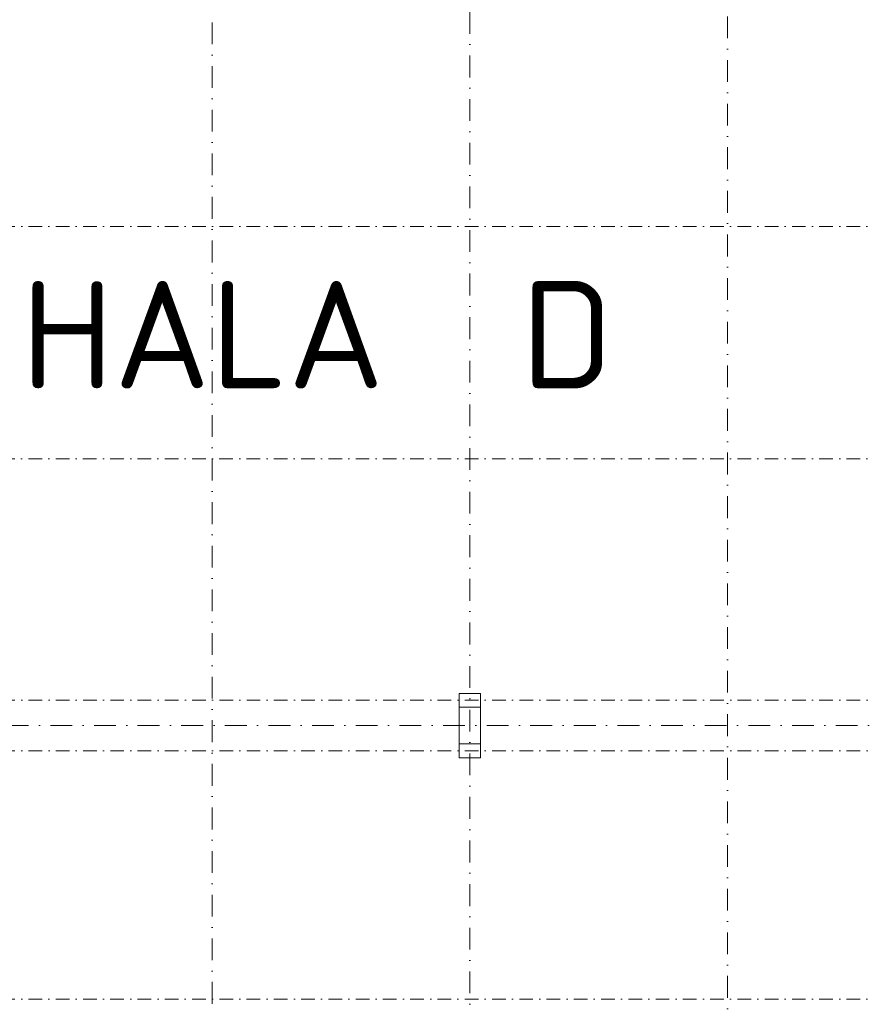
# Model space of a CAD drawing. Header units: millimetres. Extents: x -916886 to 3713765, y -2985421 to 1675785.
# Tile 55 of 256: x 835578 to 855227, y 56885 to 79825. Entities that reach past the tile are written whole.
import ezdxf
from ezdxf import colors
from ezdxf.entities.mleader import LeaderData, LeaderLine
from ezdxf.math import Vec2, Vec3

# ---------------------------------------------------------------- set-up
doc = ezdxf.new("R2010")
doc.units = ezdxf.units.MM
doc.linetypes.add('DASHDOT', pattern=[25.4, 12.7, -6.35, 0, -6.35])
doc.linetypes.add('ČERCHOVANÁ', pattern=[25.4, 12.7, -6.35, 0, -6.35])
doc.layers.add('A99_N_kce-pohl', color=1, linetype='Continuous', lineweight=9)
doc.layers.add('A99_N_txt-popis-50 @ 200', color=240, linetype='Continuous', lineweight=9)
doc.styles.add('A99_popis', font='isocpeur.ttf')
doc.styles.add('ad_popis 100', font='isocpeur.ttf', dxfattribs={"height": 200})

msp = doc.modelspace()

# ---------------------------------------------------------------- linework, layer by layer
at = {"layer": 'A99_N_kce-pohl', "color": 7, "linetype": 'ČERCHOVANÁ', "lineweight": 9, "ltscale": 25}
msp.add_line((828162.5, 75005.3), (948512.5, 75005.3), dxfattribs=at)
at = {"layer": 'A99_N_kce-pohl', "color": 7, "linetype": 'DASHDOT', "ltscale": 25}
for p, q in [((821812.5, 63970), (954862.5, 63970)), ((821812.5, 62790), (966862.5, 62790))]:
    msp.add_line(p, q, dxfattribs=at)
at = {"layer": 'A99_N_kce-pohl', "color": 7, "linetype": 'DASHDOT', "ltscale": 40}
msp.add_line((966862.5, 63380), (820042.5, 63380), dxfattribs=at)
at = {"layer": 'A99_N_kce-pohl', "color": 7, "linetype": 'ČERCHOVANÁ', "lineweight": 9, "ltscale": 25}
msp.add_lwpolyline([(948512.5, 69594.7), (828162.5, 69594.7)], dxfattribs=at)
at = {"layer": 'A99_N_kce-pohl', "color": 7, "linetype": 'Continuous', "ltscale": 2}
msp.add_lwpolyline([(846312.5, 62630), (845812.5, 62630), (845812.5, 64130), (846312.5, 64130)], close=True, dxfattribs=at)
msp.add_lwpolyline([(846312.5, 62630), (845812.5, 62630), (845812.5, 64130), (846312.5, 64130)], close=True, dxfattribs=at)
at = {"layer": 'A99_N_kce-pohl', "color": 7, "linetype": 'Continuous', "lineweight": 20, "ltscale": 2}
for points in [[(845812.5, 64130), (846312.5, 64130), (846312.5, 63810), (845812.5, 63810)], [(845812.5, 62950), (846312.5, 62950), (846312.5, 62630), (845812.5, 62630)]]:
    msp.add_lwpolyline(points, close=True, dxfattribs=at)

# ---------------------------------------------------------------- texts
at = {"layer": 'A99_N_kce-pohl', "color": 7, "lineweight": 9, "ltscale": 5, "style": 'ad_popis 100'}
msp.add_text('HALA  D', height=2500, dxfattribs=at).set_placement((835607.5, 71237.5))

# ---------------------------------------------------------------- leaders
at = {"layer": 'A99_N_txt-popis-50 @ 200', "lineweight": 9}
ml = msp.add_multileader_mtext('Standard', dxfattribs=at)
ml.set_content('\\A1;{\\C256;demontáž pásových střešních světlíků}', color=1, style='A99_popis')
ml.set_leader_properties(color=256, linetype='ByLayer', lineweight=-1)
ml.build(insert=Vec2(0, 0))
ml.multileader.update_dxf_attribs({"dogleg_length": 3.23, "arrow_head_size": 200, "scale": 200})
ctx = ml.context
ctx.base_point, ctx.scale, ctx.char_height, ctx.arrow_head_size, ctx.landing_gap_size, ctx.plane_origin = Vec3(331775, 59605), 200, 400, 200, 250, Vec3(337745, 55109)
notes = []
notes.append((ctx, [(0, (1, 1, 0), (331130, 59605), (1, 0), 645, [(0, [(331130, 57005.3)], 0, [])])]))
ctx.mtext.insert, ctx.mtext.width, ctx.mtext.flow_direction = Vec3(332025, 59865), 9848.317, 5
ctx.mtext.has_bg_fill, ctx.mtext.bg_color, ctx.mtext.bg_scale_factor, ctx.mtext.bg_transparency, ctx.mtext.use_window_bg_color = 1, -1073741824, 1, 0, 1
for ctx, leaders in notes:
    for number, flags, end, landing, length, lines in leaders:
        leader = LeaderData()
        leader.index, (leader.has_last_leader_line, leader.has_dogleg_vector, leader.attachment_direction) = number, flags
        leader.last_leader_point, leader.dogleg_vector, leader.dogleg_length = Vec3(end), Vec3(landing), length
        for number, points, colour, breaks in lines:
            line = LeaderLine()
            line.index, line.vertices, line.color, line.breaks = number, Vec3.list(points), colors.encode_raw_color(colour), breaks
            leader.lines.append(line)
        ctx.leaders.append(leader)

# ---------------------------------------------------------------- next in the draw order: linework, layer by layer
at = {"layer": 'A99_N_kce-pohl', "color": 7, "linetype": 'DASHDOT', "ltscale": 40}
msp.add_line((846062.5, 139955), (846062.5, -5085), dxfattribs=at)
at = {"layer": 'A99_N_kce-pohl', "color": 7, "linetype": 'ČERCHOVANÁ', "lineweight": 9, "ltscale": 25}
msp.add_line((828162.5, 57005.3), (960512.5, 57005.3), dxfattribs=at)
at = {"layer": 'A99_N_kce-pohl', "color": 7, "linetype": 'DASHDOT', "ltscale": 40}
for points in [[(840062.5, -5085), (840062.5, 105200)], [(852062.5, 22490), (852062.5, 105200)]]:
    msp.add_lwpolyline(points, dxfattribs=at)

doc.saveas('drawing.dxf')
